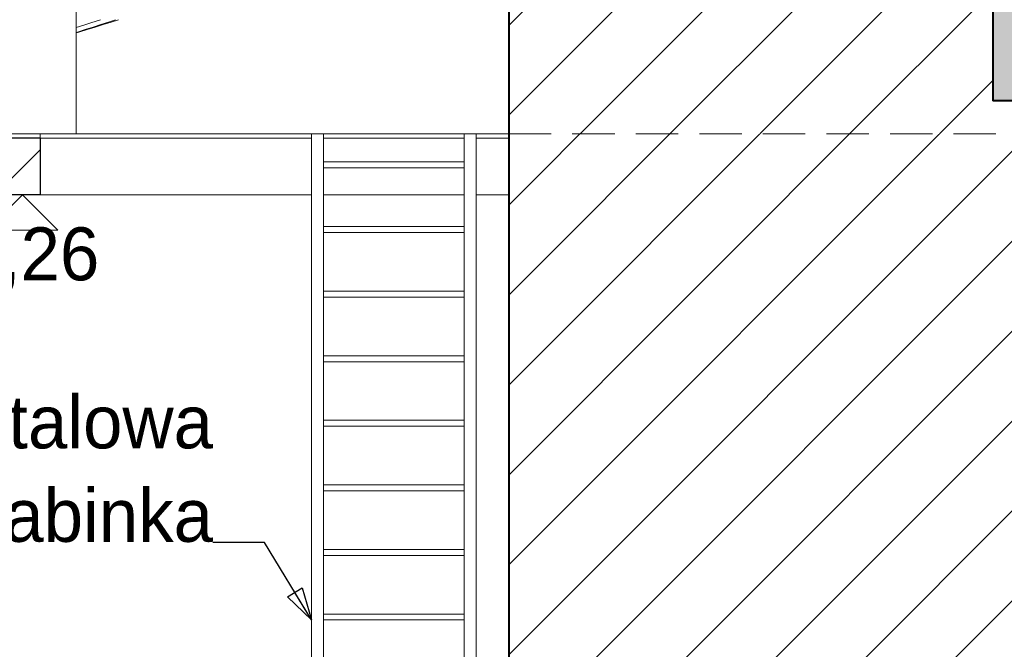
# Model space of a CAD drawing. Header units: millimetres. Extents: x 67877 to 166263, y -957 to 33454.
# Tile 36 of 98: x 81923 to 86107, y 4898 to 7571. Entities that reach past the tile are written whole.
import ezdxf

# ---------------------------------------------------------------- set-up
doc = ezdxf.new("R2010")
doc.units = ezdxf.units.MM
doc.linetypes.add('Przerywana gęsta', pattern=[135, 90, -45])
doc.linetypes.add('Wipeout_Contour', pattern=[1000, 0, -1000])
for name, color, linetype, lineweight in [('0_Nr_pióra__1', 7, 'Continuous', 13), ('0_Nr_pióra__102', 9, 'Continuous', 5), ('0_Nr_pióra__103', 7, 'Continuous', 5), ('0_Nr_pióra__104', 7, 'Continuous', 5), ('0_Nr_pióra__30', 7, 'Continuous', 25), ('0_Nr_pióra__88', 7, 'Continuous', 13), ('inw_schody zewnętrzne_Nr_pióra__1', 7, 'Continuous', 13), ('inw_schody zewnętrzne_Nr_pióra__27', 7, 'Continuous', 40), ('inw_schody zewnętrzne_Nr_pióra__87', 7, 'Continuous', 13), ('inw_ściany zewnętrzne_Nr_pióra__61', 251, 'Continuous', 13)]:
    doc.layers.add(name, color=color, linetype=linetype, lineweight=lineweight)
doc.layers.add('inw_schody zewnętrzne', color=7, linetype='Continuous')
doc.styles.add('STYL_AUTOMATYCZNY_1', font='GOTHIC.TTF')
doc.dimstyles.new('STYL_AUTOMATYCZNY__5', dxfattribs={"dimtxt": 0.18, "dimasz": 136.8, "dimexe": 0.18, "dimexo": 0.0625, "dimgap": 0.09, "dimtad": 0, "dimtih": 1, "dimtoh": 1, "dimdec": 4, "dimzin": 0, "dimdsep": 46, "dimcen": 0.09, "dimadec": 0, "dimazin": 0, "dimtfac": 1, "dimtdec": 4, "dimtmove": 0, "dimatfit": 3, "dimldrblk": 'ARROWHEAD_4', "dimfxl": 1, "dimtolj": 1, "dimtzin": 0, "dimarcsym": 0})
pattern_1 = [(45, (51469.33, 7089.58), (-190.9188, 190.9188), [])]

# ---------------------------------------------------------------- blocks, each defined once
blk = doc.blocks.new('Wymiary_75_4', base_point=(770196.4, 3964.6))
at = {"layer": '0_Nr_pióra__1', "linetype": 'Continuous'}
for p, q in [((770196.4, 3964.6), (770046.4, 3814.6)), ((770346.4, 3814.6), (770196.4, 3964.6)), ((770046.4, 3814.6), (770346.4, 3814.6))]:
    blk.add_line(p, q, dxfattribs=at)
at = {"layer": '0_Nr_pióra__1', "insert": (769837.4, 3559.6), "char_height": 225, "attachment_point": 7, "style": 'STYL_AUTOMATYCZNY_1'}
blk.add_mtext('\\A1;{\\pql;\\fCentury Gothic|b0|i0|c238|p34;-0,26}', dxfattribs=at)
blk = doc.blocks.new('ARROWHEAD_4')
at = {"linetype": 'Continuous'}
blk.add_line((0, 0), (-1, 0), dxfattribs=at)
at = {"linetype": 'Continuous', "flags": 128}
blk.add_lwpolyline([(-1, 0.2679), (0, 0), (-1, -0.2679)], close=True, dxfattribs=at)

msp = doc.modelspace()

# ---------------------------------------------------------------- hatches: boundary and pattern name
at = {"layer": '0_Nr_pióra__102', "linetype": 'Continuous'}
h = msp.add_hatch(dxfattribs=at)
h.set_pattern_fill('Cegła___wiązanie_pospoli_00', color=256, style=0, pattern_type=2)
h.set_pattern_definition([(0, (86196.285, 21531.01), (0, 67), []), (90, (86196.29, 21531.01), (-201, 0), [67, -67]), (90, (86296.79, 21598.01), (-201, 0), [67, -201, 67, -67]), (90, (86246.54, 21732.01), (-100.5, 0), [67, -335])])
h.paths.add_polyline_path([(86058.218, 10926.011), (86058.218, 7226.011), (86230.016, 7226.011), (86230.016, 10926.011), (86232.816, 10926.011), (86232.816, 11946.011), (86232.816, 14826.011), (86232.816, 17796.011), (86232.816, 20506.011), (86232.816, 22556.011), (86228.615, 22556.011), (86214.531, 22556.011), (86178.04, 22556.011), (86172.409, 22556.011), (86129.054, 22556.011), (86075.662, 22556.011), (86069.179, 22556.011), (86059.331, 22556.011), (86059.331, 20506.011), (86059.331, 17796.011), (86059.331, 14826.011), (86059.331, 11946.011), (86059.331, 10926.011)])

# ---------------------------------------------------------------- linework, layer by layer
at = {"layer": '0_Nr_pióra__103', "linetype": 'Continuous'}
for p, q in [((82162.816, 7537.678), (82195.665, 7548.216)), ((82195.665, 7548.216), (82228.666, 7558.841)), ((82201.498, 7529.309), (82234.48, 7539.934)), ((82209.242, 7529.309), (82243.575, 7539.934)), ((82228.666, 7558.841), (82261.529, 7569.466)), ((82234.48, 7539.934), (82267.321, 7550.559)), ((82243.575, 7539.934), (82277.762, 7550.559)), ((82261.529, 7569.466), (82266.287, 7571.011)), ((82267.321, 7550.559), (82300.004, 7561.184)), ((82277.762, 7550.559), (82311.786, 7561.184)), ((82300.004, 7561.184), (82330.069, 7571.011)), ((82311.786, 7561.184), (82343.086, 7571.011)), ((82162.816, 7515.007), (82174.78, 7518.684)), ((82162.816, 7516.901), (82168.391, 7518.684)), ((82168.391, 7518.684), (82201.498, 7529.309)), ((82174.78, 7518.684), (82209.242, 7529.309))]:
    msp.add_line(p, q, dxfattribs=at)

# ---------------------------------------------------------------- wipeouts: each hides what was drawn before it
at = {"linetype": 'Wipeout_Contour', "ltscale": 3080909.287580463}
msp.add_wipeout([(81953.729, 7086.011), (81953.729, 7066.011), (81953.782, 7066.011), (81953.782, 7086.011)], dxfattribs=at)
at = {"linetype": 'Wipeout_Contour', "ltscale": 3089366.436694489}
msp.add_wipeout([(84046.505, 10926.011), (84046.505, 7086.011), (84058.991, 7086.011), (84058.991, 10926.011)], dxfattribs=at).dxf.layer = 'inw_schody zewnętrzne'
at = {"linetype": 'Wipeout_Contour', "ltscale": 3087144.369713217}
msp.add_wipeout([(83213.616, 7086.011), (83213.616, 6967.043), (83812.016, 6967.043), (83812.016, 7086.011)], dxfattribs=at).dxf.layer = 'inw_schody zewnętrzne'
at = {"linetype": 'Wipeout_Contour', "ltscale": 3087139.997925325}
msp.add_wipeout([(83213.616, 6941.642), (83213.616, 6692.836), (83812.016, 6692.836), (83812.016, 6941.642)], dxfattribs=at).dxf.layer = 'inw_schody zewnętrzne'
at = {"linetype": 'Wipeout_Contour', "ltscale": 3087134.573079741}
msp.add_wipeout([(83213.616, 6418.63), (83812.016, 6418.63), (83812.016, 6667.436), (83213.616, 6667.436)], dxfattribs=at).dxf.layer = 'inw_schody zewnętrzne'

# ---------------------------------------------------------------- next in the draw order: wipeouts: each hides what was drawn before it
at = {"linetype": 'Wipeout_Contour', "ltscale": 3087142.8168919}
msp.add_wipeout([(83213.616, 6967.042), (83213.616, 6941.642), (83812.016, 6941.642), (83812.016, 6967.042)], dxfattribs=at)
at = {"linetype": 'Wipeout_Contour', "ltscale": 3087137.197204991}
msp.add_wipeout([(83213.616, 6692.836), (83213.616, 6667.436), (83812.016, 6667.436), (83812.016, 6692.836)], dxfattribs=at)
at = {"linetype": 'Wipeout_Contour', "ltscale": 3087131.96716775}
msp.add_wipeout([(83812.016, 6418.63), (83213.616, 6418.63), (83213.616, 6393.23), (83812.016, 6393.23)], dxfattribs=at)

# ---------------------------------------------------------------- next in the draw order: wipeouts: each hides what was drawn before it
at = {"linetype": 'Wipeout_Contour', "ltscale": 3085836.176148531}
msp.add_wipeout([(83162.816, 7086.011), (83162.816, 5908.22), (83213.616, 5908.22), (83213.616, 7086.011)], dxfattribs=at)
at = {"linetype": 'Wipeout_Contour', "ltscale": 3088432.946637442}
msp.add_wipeout([(83812.016, 7086.011), (83812.016, 5908.22), (83862.816, 5908.22), (83862.816, 7086.011)], dxfattribs=at)

# ---------------------------------------------------------------- next in the draw order: wipeouts: each hides what was drawn before it
at = {"linetype": 'Wipeout_Contour', "ltscale": 5403348.076938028}
msp.add_wipeout([(84001.087, 4226.011), (79860.186, 4226.011), (79860.186, 716.011), (84065.178, 716.011), (86845.178, 716.011), (86845.178, 7226.011), (84001.087, 7226.011)], dxfattribs=at).dxf.layer = 'inw_schody zewnętrzne'

# ---------------------------------------------------------------- next in the draw order: hatches: boundary and pattern name
at = {"layer": 'inw_schody zewnętrzne_Nr_pióra__1', "linetype": 'Continuous'}
h = msp.add_hatch(dxfattribs=at)
h.set_pattern_fill('Bloczki_ceramiczne_0004', color=256, style=0, pattern_type=2)
h.set_pattern_definition(pattern_1)
h.paths.add_polyline_path([(84001.087, 4226.011), (79860.186, 4226.011), (79860.186, 716.011), (84065.178, 716.011), (86845.178, 716.011), (86845.178, 7226.011), (84001.087, 7226.011)])

# ---------------------------------------------------------------- next in the draw order: linework, layer by layer
at = {"layer": '0_Nr_pióra__103', "linetype": 'Continuous'}
for p, q in [((82162.816, 7086.011), (82162.816, 8152.6)), ((83162.816, 4226.011), (83162.816, 7086.011)), ((83213.616, 4226.011), (83213.616, 7086.011)), ((83812.016, 4226.011), (83812.016, 7086.011)), ((83862.816, 4226.011), (83862.816, 7086.011)), ((83812.016, 6967.042), (83213.616, 6967.042)), ((83812.016, 6941.642), (83213.616, 6941.642)), ((83812.016, 6692.836), (83213.616, 6692.836)), ((83812.016, 6667.436), (83213.616, 6667.436)), ((83812.016, 6418.63), (83213.616, 6418.63)), ((83812.016, 6393.23), (83213.616, 6393.23)), ((83812.016, 6144.424), (83213.616, 6144.424)), ((83812.016, 6119.024), (83213.616, 6119.024)), ((83812.016, 5870.217), (83213.616, 5870.217)), ((83812.016, 5844.817), (83213.616, 5844.817)), ((83812.016, 5596.011), (83213.616, 5596.011)), ((83812.016, 5570.611), (83213.616, 5570.611)), ((83812.016, 5321.805), (83213.616, 5321.805)), ((83812.016, 5296.405), (83213.616, 5296.405)), ((83812.016, 5047.599), (83213.616, 5047.599)), ((83812.016, 5022.199), (83213.616, 5022.199))]:
    msp.add_line(p, q, dxfattribs=at)
at = {"layer": '0_Nr_pióra__104', "linetype": 'Continuous'}
for p, q in [((83812.016, 7067.537), (83213.616, 7067.537)), ((83812.016, 6827.537), (83213.616, 6827.537)), ((84001.087, 6827.537), (83862.816, 6827.537))]:
    msp.add_line(p, q, dxfattribs=at)
at = {"layer": '0_Nr_pióra__88', "linetype": 'Continuous'}
for p, q in [((82039.352, 7086.011), (82073.93, 7086.011)), ((82073.93, 7086.011), (82104.237, 7086.011)), ((82104.237, 7086.011), (82129.11, 7086.011)), ((82129.11, 7086.011), (82147.592, 7086.011)), ((82147.592, 7086.011), (82158.973, 7086.011)), ((82158.973, 7086.011), (82162.816, 7086.011))]:
    msp.add_line(p, q, dxfattribs=at)
at = {"layer": 'inw_schody zewnętrzne_Nr_pióra__87', "linetype": 'Continuous'}
for p, q in [((83423.797, 7086.011), (83295.751, 7086.011)), ((83545.715, 7086.011), (83423.797, 7086.011)), ((83660.993, 7086.011), (83545.715, 7086.011)), ((83769.149, 7086.011), (83660.993, 7086.011)), ((83869.729, 7086.011), (83769.149, 7086.011)), ((83962.31, 7086.011), (83869.729, 7086.011))]:
    msp.add_line(p, q, dxfattribs=at)

# ---------------------------------------------------------------- next in the draw order: texts
at = {"layer": '0_Nr_pióra__1', "linetype": 'Continuous', "insert": (82744.032, 5350.856), "char_height": 225, "attachment_point": 9, "line_spacing_factor": 1.05795, "style": 'STYL_AUTOMATYCZNY_1'}
msp.add_mtext('\\A1;{\\pqr;\\fCentury Gothic|b0|i0|c238|p34;stalowa\\P\\pqr;\\fCentury Gothic|b0|i0|c238|p34;drabinka}', dxfattribs=at)

# ---------------------------------------------------------------- next in the draw order: leaders
at = {"layer": '0_Nr_pióra__1', "linetype": 'Continuous', "annotation_type": 0, "has_hookline": 1, "hookline_direction": 1, "text_width": 1320.479}
msp.add_leader([(83162.816, 5022.199), (82963.691, 5350.856), (82744.122, 5350.856)], dimstyle='STYL_AUTOMATYCZNY__5', dxfattribs=at)

# ---------------------------------------------------------------- next in the draw order: wipeouts: each hides what was drawn before it
at = {"linetype": 'Wipeout_Contour', "ltscale": 3080828.873453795}
msp.add_wipeout([(82009.335, 6827.537), (82009.335, 7067.537), (81859.334, 7067.537), (81859.334, 6827.537)], dxfattribs=at)
at = {"linetype": 'Wipeout_Contour', "ltscale": 9278676.03291601}
msp.add_wipeout([(84166.469, 10926.011), (84001.087, 10926.011), (84001.087, 7086.011), (84166.469, 7086.011), (84550.753, 7086.011), (85058.886, 7086.011), (85769.337, 7086.011), (86058.218, 7086.011), (86058.218, 10926.011), (85769.337, 10926.011), (85058.886, 10926.011), (84550.753, 10926.011)], dxfattribs=at).dxf.layer = 'inw_schody zewnętrzne'

# ---------------------------------------------------------------- next in the draw order: hatches: boundary and pattern name
at = {"layer": '0_Nr_pióra__1', "linetype": 'Continuous'}
h = msp.add_hatch(dxfattribs=at)
h.set_pattern_fill('Beton_0004', color=256, style=0, pattern_type=2)
h.set_pattern_definition([(45, (51469.33, 7089.6), (-275.7716, 275.7716), [292.5, -97.5]), (45, (51469.33, 7365.35), (-275.7716, 275.7716), [292.5, -97.5])])
h.paths.add_polyline_path([(82009.335, 6827.537), (82009.335, 7067.537), (81859.334, 7067.537), (81859.334, 6827.537)])
at = {"layer": 'inw_schody zewnętrzne_Nr_pióra__1', "linetype": 'Continuous'}
h = msp.add_hatch(dxfattribs=at)
h.set_pattern_fill('Bloczki_ceramiczne_0004', color=256, style=0, pattern_type=2)
h.set_pattern_definition(pattern_1)
h.paths.add_polyline_path([(84166.469, 10926.011), (84001.087, 10926.011), (84001.087, 7086.011), (84166.469, 7086.011), (84550.753, 7086.011), (85058.886, 7086.011), (85769.337, 7086.011), (86058.218, 7086.011), (86058.218, 10926.011), (85769.337, 10926.011), (85058.886, 10926.011), (84550.753, 10926.011)])

# ---------------------------------------------------------------- next in the draw order: linework, layer by layer
at = {"layer": '0_Nr_pióra__1', "linetype": 'Continuous'}
for q in [(79920.152, 7086.011), (82009.335, 7066.011)]:
    msp.add_line((82009.335, 7086.011), q, dxfattribs=at)
at = {"layer": '0_Nr_pióra__104', "linetype": 'Continuous'}
for p, q in [((83162.816, 7067.537), (82009.335, 7067.537)), ((84001.087, 7067.537), (83862.816, 7067.537)), ((83162.816, 6827.537), (82009.335, 6827.537))]:
    msp.add_line(p, q, dxfattribs=at)
at = {"layer": '0_Nr_pióra__30', "linetype": 'Continuous'}
for p, q in [((82009.335, 7067.537), (81859.334, 7067.537)), ((82009.335, 7067.537), (82009.335, 6827.537)), ((82009.335, 6827.537), (81859.334, 6827.537))]:
    msp.add_line(p, q, dxfattribs=at)
at = {"layer": '0_Nr_pióra__88', "linetype": 'Continuous'}
for p, q in [((81962.816, 7086.011), (82001.834, 7086.011)), ((82001.834, 7086.011), (82039.352, 7086.011))]:
    msp.add_line(p, q, dxfattribs=at)
at = {"layer": 'inw_schody zewnętrzne_Nr_pióra__27', "linetype": 'Continuous'}
for p, q in [((84001.087, 10926.011), (84001.087, 7086.011)), ((86058.218, 10926.011), (86058.218, 7226.011)), ((84001.087, 7226.011), (84001.087, 4226.011)), ((86845.178, 7226.011), (86058.218, 7226.011))]:
    msp.add_line(p, q, dxfattribs=at)
at = {"layer": 'inw_schody zewnętrzne_Nr_pióra__87', "linetype": 'Continuous'}
for p, q in [((83295.751, 7086.011), (82009.335, 7086.011)), ((84001.087, 7086.011), (83962.31, 7086.011))]:
    msp.add_line(p, q, dxfattribs=at)
at = {"layer": 'inw_ściany zewnętrzne_Nr_pióra__61', "linetype": 'Przerywana gęsta', "ltscale": 2, "flags": 128}
msp.add_lwpolyline([(84001.087, 7086.011), (90410.826, 7086.011)], dxfattribs=at)

# ---------------------------------------------------------------- next in the draw order: block references
at = {"linetype": 'Continuous'}
msp.add_blockref('Wymiary_75_4', (81934.334, 6827.537), dxfattribs=at)

doc.saveas('drawing.dxf')
